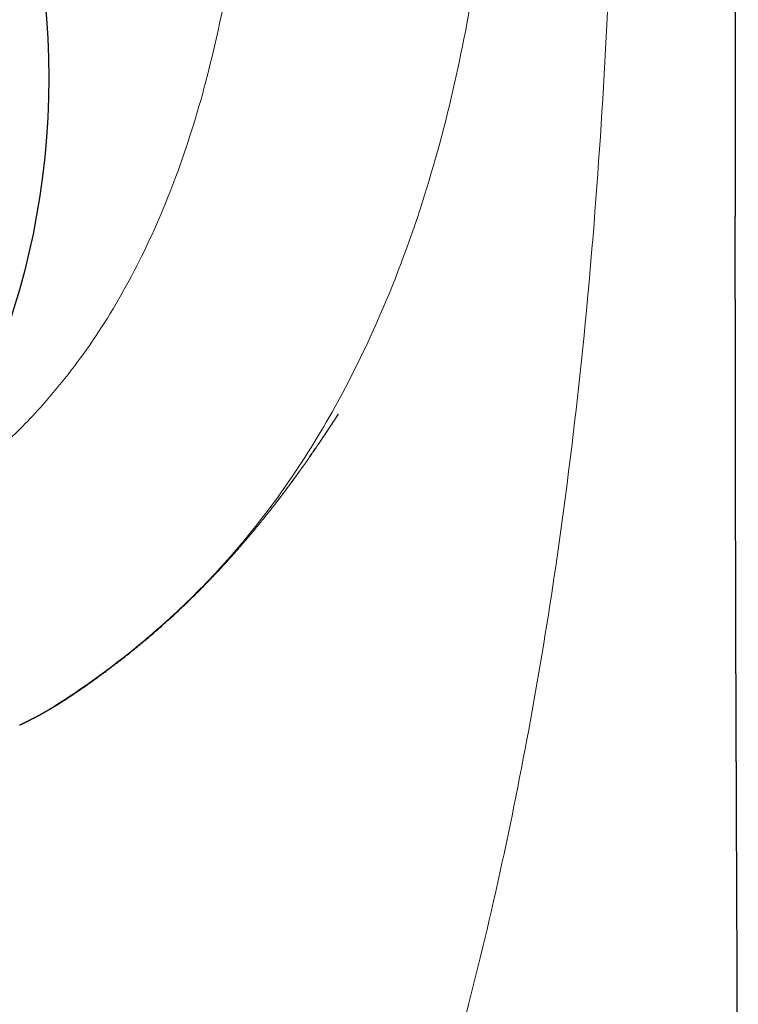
# Model space of a CAD drawing. Header units: millimetres. Extents: x 8 to 539, y 12 to 464.
# Tile 48 of 59: x 295 to 307, y 391 to 407. Entities that reach past the tile are written whole.
import ezdxf

# ---------------------------------------------------------------- set-up
doc = ezdxf.new("R2010")
doc.units = ezdxf.units.MM

msp = doc.modelspace()

# ---------------------------------------------------------------- linework, layer by layer
at = {"color": 7, "linetype": 'Continuous', "lineweight": 30}
msp.add_circle((283.019, 406.058), 12.75, dxfattribs=at)
for points, knots in [([(307.117, 383.805), (307.117, 383.81), (307.117, 383.822), (307.117, 383.841), (307.117, 383.861), (307.117, 383.881), (307.117, 383.901), (307.117, 383.923), (307.117, 383.947), (307.117, 383.971), (307.117, 383.994), (307.117, 384.019), (307.117, 384.05), (307.117, 384.087), (307.117, 384.129), (307.117, 384.17), (307.117, 384.211), (307.117, 384.248), (307.117, 384.285), (307.117, 384.319), (307.117, 384.352), (307.117, 384.386), (307.117, 384.42), (307.117, 384.451), (307.117, 384.476), (307.117, 384.498), (307.117, 384.522), (307.117, 384.546), (307.117, 384.568), (307.117, 384.589), (307.117, 384.612), (307.117, 384.637), (307.117, 384.659), (307.117, 384.68), (307.117, 384.702), (307.117, 384.727), (307.117, 384.75), (307.117, 384.77), (307.117, 384.791), (307.117, 384.815), (307.116, 384.839), (307.116, 384.861), (307.116, 384.882), (307.116, 384.905), (307.116, 384.929), (307.116, 384.952), (307.116, 384.978), (307.116, 385.009), (307.116, 385.044), (307.116, 385.08), (307.116, 385.115), (307.116, 385.15), (307.116, 385.186), (307.116, 385.221), (307.116, 385.253), (307.116, 385.28), (307.116, 385.306), (307.116, 385.332), (307.116, 385.356), (307.116, 385.381), (307.116, 385.407), (307.116, 385.433), (307.116, 385.456), (307.116, 385.478), (307.116, 385.502), (307.116, 385.526), (307.116, 385.547), (307.116, 385.568), (307.116, 385.591), (307.116, 385.625), (307.116, 385.673), (307.116, 385.731), (307.115, 385.793), (307.115, 385.854), (307.115, 385.903), (307.115, 385.941), (307.115, 385.965), (307.115, 385.989), (307.115, 386.013), (307.115, 386.039), (307.115, 386.063), (307.115, 386.086), (307.115, 386.11), (307.115, 386.138), (307.115, 386.172), (307.115, 386.211), (307.115, 386.249), (307.115, 386.284), (307.115, 386.317), (307.115, 386.349), (307.114, 386.38), (307.114, 386.411), (307.114, 386.456), (307.114, 386.514), (307.114, 386.587), (307.114, 386.663), (307.114, 386.742), (307.114, 386.809), (307.114, 386.866), (307.113, 386.913), (307.113, 386.958), (307.113, 387.001), (307.113, 387.046), (307.113, 387.089), (307.113, 387.133), (307.113, 387.176), (307.113, 387.223), (307.113, 387.266), (307.113, 387.313), (307.112, 387.362), (307.112, 387.409), (307.112, 387.451), (307.112, 387.484), (307.112, 387.516), (307.112, 387.548), (307.112, 387.581), (307.112, 387.612), (307.112, 387.644), (307.112, 387.678), (307.112, 387.712), (307.111, 387.746), (307.111, 387.781), (307.111, 387.817), (307.111, 387.854), (307.111, 387.889), (307.111, 387.924), (307.111, 387.959), (307.111, 387.995), (307.111, 388.033), (307.111, 388.07), (307.111, 388.109), (307.11, 388.158), (307.11, 388.21), (307.11, 388.268), (307.11, 388.32), (307.11, 388.369), (307.11, 388.413), (307.11, 388.453), (307.109, 388.494), (307.109, 388.534), (307.109, 388.572), (307.109, 388.608), (307.109, 388.643), (307.109, 388.678), (307.109, 388.713), (307.109, 388.751), (307.109, 388.79), (307.108, 388.828), (307.108, 388.86), (307.108, 388.889), (307.108, 388.918), (307.108, 388.947), (307.108, 388.976), (307.108, 389.002), (307.108, 389.027), (307.108, 389.051), (307.108, 389.077), (307.108, 389.104), (307.107, 389.129), (307.107, 389.154), (307.107, 389.18), (307.107, 389.205), (307.107, 389.228), (307.107, 389.251), (307.107, 389.277), (307.107, 389.304), (307.107, 389.332), (307.107, 389.36), (307.107, 389.39), (307.106, 389.419), (307.106, 389.444), (307.106, 389.465), (307.106, 389.488), (307.106, 389.514), (307.106, 389.542), (307.106, 389.571), (307.106, 389.6), (307.106, 389.631), (307.106, 389.665), (307.106, 389.697), (307.105, 389.726), (307.105, 389.754), (307.105, 389.781), (307.105, 389.805), (307.105, 389.828), (307.105, 389.855), (307.105, 389.885), (307.105, 389.915), (307.105, 389.941), (307.105, 389.967), (307.105, 389.992), (307.104, 390.017), (307.104, 390.041), (307.104, 390.069), (307.104, 390.1), (307.104, 390.132), (307.104, 390.164), (307.104, 390.195), (307.104, 390.226), (307.104, 390.262), (307.103, 390.303), (307.103, 390.356), (307.103, 390.412), (307.103, 390.468), (307.103, 390.524), (307.102, 390.578), (307.102, 390.632), (307.102, 390.682), (307.102, 390.731), (307.102, 390.78), (307.101, 390.827), (307.101, 390.876), (307.101, 390.927), (307.101, 390.976), (307.101, 391.021), (307.101, 391.057), (307.1, 391.09), (307.1, 391.125), (307.1, 391.171), (307.1, 391.227), (307.1, 391.292), (307.099, 391.359), (307.099, 391.419), (307.099, 391.471), (307.099, 391.516), (307.099, 391.561), (307.098, 391.606), (307.098, 391.651), (307.098, 391.693), (307.098, 391.731), (307.098, 391.764), (307.098, 391.792), (307.098, 391.82), (307.097, 391.853), (307.097, 391.893), (307.097, 391.94), (307.097, 391.993), (307.097, 392.048), (307.096, 392.103), (307.096, 392.154), (307.096, 392.201), (307.096, 392.246), (307.096, 392.293), (307.095, 392.338), (307.095, 392.381), (307.095, 392.418), (307.095, 392.452), (307.095, 392.48), (307.095, 392.505), (307.095, 392.53), (307.095, 392.56), (307.094, 392.597), (307.094, 392.639), (307.094, 392.688), (307.094, 392.742), (307.094, 392.8), (307.093, 392.854), (307.093, 392.904), (307.093, 392.95), (307.093, 392.992), (307.093, 393.033), (307.092, 393.072), (307.092, 393.11), (307.092, 393.144), (307.092, 393.174), (307.092, 393.2), (307.092, 393.226), (307.092, 393.256), (307.092, 393.292), (307.091, 393.333), (307.091, 393.377), (307.091, 393.422), (307.091, 393.467), (307.091, 393.511), (307.09, 393.557), (307.09, 393.604), (307.09, 393.653), (307.09, 393.707), (307.09, 393.766), (307.089, 393.821), (307.089, 393.869), (307.089, 393.908), (307.089, 393.942), (307.089, 393.971), (307.089, 393.997), (307.089, 394.026), (307.088, 394.059), (307.088, 394.099), (307.088, 394.144), (307.088, 394.189), (307.088, 394.229), (307.088, 394.262), (307.088, 394.293), (307.087, 394.329), (307.087, 394.367), (307.087, 394.406), (307.087, 394.452), (307.087, 394.505), (307.087, 394.561), (307.086, 394.604), (307.086, 394.636), (307.086, 394.656), (307.086, 394.676), (307.086, 394.697), (307.086, 394.719), (307.086, 394.744), (307.086, 394.773), (307.086, 394.803), (307.085, 394.832), (307.085, 394.857), (307.085, 394.882), (307.085, 394.907), (307.085, 394.931), (307.085, 394.954), (307.085, 394.981), (307.085, 395.015), (307.085, 395.055), (307.085, 395.098), (307.084, 395.143), (307.084, 395.189), (307.084, 395.236), (307.084, 395.281), (307.084, 395.324), (307.083, 395.377), (307.083, 395.443), (307.083, 395.523), (307.083, 395.586), (307.083, 395.63), (307.083, 395.653), (307.082, 395.676), (307.082, 395.696), (307.082, 395.715), (307.082, 395.732), (307.082, 395.752), (307.082, 395.779), (307.082, 395.814), (307.082, 395.851), (307.082, 395.886), (307.082, 395.916), (307.082, 395.942), (307.081, 395.965), (307.081, 395.989), (307.081, 396.015), (307.081, 396.047), (307.081, 396.105), (307.081, 396.183), (307.08, 396.276), (307.08, 396.363), (307.08, 396.447), (307.08, 396.536), (307.079, 396.614), (307.079, 396.679), (307.079, 396.727), (307.079, 396.773), (307.079, 396.818), (307.079, 396.863), (307.078, 396.907), (307.078, 396.949), (307.078, 396.989), (307.078, 397.025), (307.078, 397.054), (307.078, 397.076), (307.078, 397.096), (307.078, 397.118), (307.078, 397.143), (307.078, 397.173), (307.078, 397.207), (307.078, 397.243), (307.077, 397.276), (307.077, 397.304), (307.077, 397.325), (307.077, 397.346), (307.077, 397.368), (307.077, 397.393), (307.077, 397.42), (307.077, 397.462), (307.077, 397.517), (307.077, 397.584), (307.076, 397.647), (307.076, 397.707), (307.076, 397.771), (307.076, 397.843), (307.076, 397.924), (307.076, 397.987), (307.075, 398.031), (307.075, 398.055), (307.075, 398.076), (307.075, 398.096), (307.075, 398.12), (307.075, 398.148), (307.075, 398.185), (307.075, 398.226), (307.075, 398.271), (307.075, 398.313), (307.075, 398.35), (307.075, 398.38), (307.075, 398.403), (307.075, 398.423), (307.075, 398.444), (307.074, 398.469), (307.074, 398.496), (307.074, 398.526), (307.074, 398.557), (307.074, 398.588), (307.074, 398.616), (307.074, 398.638), (307.074, 398.657), (307.074, 398.68), (307.074, 398.713), (307.074, 398.758), (307.074, 398.808), (307.074, 398.862), (307.074, 398.912), (307.073, 398.957), (307.073, 398.999), (307.073, 399.043), (307.073, 399.101), (307.073, 399.172), (307.073, 399.252), (307.073, 399.327), (307.073, 399.4), (307.073, 399.476), (307.072, 399.539), (307.072, 399.588), (307.072, 399.62), (307.072, 399.651), (307.072, 399.681), (307.072, 399.708), (307.072, 399.732), (307.072, 399.755), (307.072, 399.781), (307.072, 399.811), (307.072, 399.844), (307.072, 399.877), (307.072, 399.907), (307.072, 399.935), (307.072, 399.964), (307.072, 399.993), (307.072, 400.022), (307.072, 400.047), (307.072, 400.071), (307.072, 400.101), (307.071, 400.137), (307.071, 400.176), (307.071, 400.216), (307.071, 400.256), (307.071, 400.296), (307.071, 400.33), (307.071, 400.357), (307.071, 400.378), (307.071, 400.396), (307.071, 400.417), (307.071, 400.44), (307.071, 400.467), (307.071, 400.496), (307.071, 400.527), (307.071, 400.558), (307.071, 400.588), (307.071, 400.613), (307.071, 400.634), (307.071, 400.655), (307.071, 400.679), (307.071, 400.707), (307.071, 400.738), (307.071, 400.772), (307.071, 400.806), (307.071, 400.839), (307.071, 400.87), (307.071, 400.899), (307.071, 400.922), (307.07, 400.941), (307.07, 400.956), (307.07, 400.977), (307.07, 401.006), (307.07, 401.045), (307.07, 401.09), (307.07, 401.142), (307.07, 401.192), (307.07, 401.237), (307.07, 401.28), (307.07, 401.326), (307.07, 401.378), (307.07, 401.433), (307.07, 401.486), (307.07, 401.534), (307.07, 401.574), (307.07, 401.61), (307.07, 401.648), (307.07, 401.689), (307.07, 401.73), (307.07, 401.77), (307.07, 401.851), (307.07, 401.976), (307.07, 402.144), (307.07, 402.314), (307.069, 402.482), (307.069, 402.651), (307.069, 402.819), (307.069, 402.948), (307.069, 403.037), (307.069, 403.085), (307.069, 403.128), (307.069, 403.17), (307.069, 403.212), (307.069, 403.262), (307.069, 403.32), (307.069, 403.387), (307.069, 403.458), (307.069, 403.524), (307.069, 403.58), (307.069, 403.624), (307.069, 403.663), (307.069, 403.695), (307.069, 403.72), (307.069, 403.74), (307.069, 403.756), (307.069, 403.773), (307.07, 403.795), (307.07, 403.823), (307.07, 403.855), (307.07, 403.887), (307.07, 403.942), (307.07, 404.02), (307.07, 404.12), (307.07, 404.222), (307.07, 404.3), (307.07, 404.353), (307.07, 404.377), (307.07, 404.398), (307.07, 404.416), (307.07, 404.434), (307.07, 404.456), (307.07, 404.484), (307.07, 404.52), (307.07, 404.561), (307.07, 404.608), (307.07, 404.659), (307.07, 404.713), (307.07, 404.766), (307.07, 404.817), (307.07, 404.866), (307.07, 404.913), (307.07, 404.953), (307.07, 404.988), (307.07, 405.016), (307.07, 405.039), (307.07, 405.062), (307.07, 405.086), (307.07, 405.123), (307.07, 405.169), (307.071, 405.223), (307.071, 405.279), (307.071, 405.338), (307.071, 405.391), (307.071, 405.438), (307.071, 405.478), (307.071, 405.519), (307.071, 405.562), (307.071, 405.606), (307.071, 405.65), (307.071, 405.69), (307.071, 405.724), (307.071, 405.752), (307.071, 405.773), (307.071, 405.789), (307.071, 405.804), (307.071, 405.825), (307.071, 405.851), (307.071, 405.884), (307.071, 405.919), (307.071, 405.956), (307.072, 405.992), (307.072, 406.027), (307.072, 406.076), (307.072, 406.139), (307.072, 406.215), (307.072, 406.291), (307.072, 406.353), (307.072, 406.399), (307.072, 406.426), (307.072, 406.449), (307.072, 406.466), (307.072, 406.481), (307.072, 406.496), (307.072, 406.515), (307.072, 406.54), (307.073, 406.57), (307.073, 406.606), (307.073, 406.645), (307.073, 406.687), (307.073, 406.729), (307.073, 406.77), (307.073, 406.809), (307.073, 406.861), (307.073, 406.923), (307.073, 406.995), (307.073, 407.058), (307.074, 407.113), (307.074, 407.158), (307.074, 407.197), (307.074, 407.231), (307.074, 407.263), (307.074, 407.296), (307.074, 407.334), (307.074, 407.377), (307.074, 407.427), (307.074, 407.483), (307.075, 407.543), (307.075, 407.606), (307.075, 407.672), (307.075, 407.731), (307.075, 407.784), (307.075, 407.829), (307.075, 407.872), (307.075, 407.91), (307.076, 407.94), (307.076, 407.966), (307.076, 407.991), (307.076, 408.019), (307.076, 408.053), (307.076, 408.096), (307.076, 408.147), (307.076, 408.205), (307.076, 408.264), (307.077, 408.324), (307.077, 408.384), (307.077, 408.448), (307.077, 408.517), (307.077, 408.588), (307.078, 408.656), (307.078, 408.717), (307.078, 408.766), (307.078, 408.804), (307.078, 408.831), (307.078, 408.854), (307.078, 408.871), (307.078, 408.887), (307.078, 408.907), (307.078, 408.935), (307.079, 408.971), (307.079, 409.014), (307.079, 409.064), (307.079, 409.122), (307.079, 409.212), (307.08, 409.33), (307.08, 409.468), (307.081, 409.596), (307.081, 409.715), (307.082, 409.829), (307.082, 410.008), (307.083, 410.163), (307.083, 410.295), (307.084, 410.337), (307.084, 410.378), (307.084, 410.42), (307.084, 410.46), (307.084, 410.497), (307.084, 410.529), (307.084, 410.555), (307.085, 410.575), (307.085, 410.59), (307.085, 410.603), (307.085, 410.621), (307.085, 410.646), (307.085, 410.679), (307.085, 410.717), (307.085, 410.782), (307.086, 410.877), (307.086, 411.002), (307.087, 411.135), (307.088, 411.275), (307.088, 411.42), (307.089, 411.579), (307.09, 411.752), (307.091, 411.895), (307.091, 411.997), (307.092, 412.057), (307.092, 412.118), (307.092, 412.177), (307.093, 412.234), (307.093, 412.285), (307.093, 412.329), (307.093, 412.367), (307.094, 412.399), (307.094, 412.423), (307.094, 412.441), (307.094, 412.453), (307.094, 412.463), (307.094, 412.474), (307.094, 412.49), (307.094, 412.513), (307.094, 412.54), (307.095, 412.569), (307.095, 412.599), (307.095, 412.628), (307.095, 412.693), (307.096, 412.765), (307.096, 412.842), (307.097, 412.89), (307.097, 412.942), (307.097, 412.999), (307.098, 413.064), (307.098, 413.138), (307.099, 413.221), (307.099, 413.312), (307.1, 413.41), (307.101, 413.515), (307.101, 413.626), (307.102, 413.742), (307.103, 413.863), (307.104, 413.99), (307.105, 414.124), (307.106, 414.27), (307.107, 414.43), (307.108, 414.603), (307.11, 414.784), (307.111, 414.974), (307.113, 415.172), (307.115, 415.378), (307.116, 415.592), (307.118, 415.738), (307.118, 415.812)], [0, 0, 0, 0, 0.000434, 0.001146, 0.00179, 0.002378, 0.002968, 0.003663, 0.004498, 0.005216, 0.005852, 0.00664, 0.007552, 0.008774, 0.010142, 0.011452, 0.012584, 0.014034, 0.014939, 0.016002, 0.0172, 0.018092, 0.019184, 0.020361, 0.020957, 0.021593, 0.022392, 0.023203, 0.023849, 0.024437, 0.025181, 0.026022, 0.026721, 0.027292, 0.027979, 0.028815, 0.029556, 0.030142, 0.030756, 0.031526, 0.032345, 0.033001, 0.033581, 0.034313, 0.035155, 0.035863, 0.036435, 0.037567, 0.038789, 0.039716, 0.040936, 0.042067, 0.043016, 0.044285, 0.04532, 0.046003, 0.046888, 0.047761, 0.048433, 0.049141, 0.050047, 0.050893, 0.051546, 0.052196, 0.053008, 0.053789, 0.054406, 0.055, 0.055743, 0.05655, 0.05819, 0.06021, 0.062053, 0.063989, 0.065891, 0.066683, 0.067462, 0.068188, 0.068923, 0.069747, 0.070549, 0.071168, 0.071917, 0.072776, 0.073804, 0.075105, 0.076456, 0.077357, 0.07842, 0.079502, 0.080321, 0.081346, 0.082439, 0.084553, 0.086725, 0.089266, 0.091706, 0.094089, 0.095554, 0.097056, 0.098449, 0.099783, 0.101152, 0.102644, 0.103758, 0.105327, 0.106618, 0.108147, 0.109424, 0.110976, 0.112787, 0.113834, 0.114877, 0.115905, 0.116832, 0.117874, 0.118955, 0.119775, 0.120865, 0.122064, 0.122966, 0.124123, 0.125291, 0.126345, 0.127566, 0.12861, 0.129601, 0.130884, 0.131988, 0.133139, 0.134373, 0.135592, 0.137727, 0.139251, 0.141018, 0.142596, 0.143861, 0.145092, 0.146357, 0.147708, 0.148873, 0.149924, 0.151023, 0.152201, 0.153152, 0.154295, 0.155749, 0.156867, 0.157808, 0.158719, 0.159616, 0.160536, 0.161403, 0.162319, 0.163056, 0.163721, 0.164577, 0.165478, 0.166224, 0.166969, 0.167813, 0.168637, 0.169286, 0.169972, 0.170832, 0.171706, 0.172517, 0.173376, 0.174354, 0.175323, 0.176095, 0.176666, 0.177344, 0.178204, 0.179135, 0.179991, 0.180864, 0.181837, 0.182972, 0.183985, 0.184823, 0.185727, 0.186633, 0.187336, 0.187957, 0.188815, 0.189849, 0.19079, 0.191572, 0.192347, 0.193175, 0.193971, 0.194608, 0.195462, 0.196547, 0.197526, 0.198463, 0.199527, 0.200504, 0.20137, 0.202833, 0.204405, 0.206305, 0.208053, 0.209691, 0.211566, 0.213111, 0.214684, 0.21624, 0.217763, 0.219237, 0.220678, 0.222297, 0.223993, 0.225341, 0.226455, 0.227388, 0.228441, 0.229756, 0.231672, 0.233706, 0.235821, 0.237904, 0.23937, 0.240714, 0.242086, 0.243536, 0.24493, 0.246309, 0.247509, 0.248528, 0.249368, 0.250112, 0.251167, 0.25243, 0.253893, 0.255549, 0.257371, 0.259111, 0.260707, 0.262134, 0.263503, 0.264917, 0.266477, 0.267765, 0.268943, 0.269979, 0.270868, 0.271604, 0.272284, 0.273255, 0.274419, 0.275739, 0.277173, 0.279014, 0.280845, 0.282558, 0.284082, 0.285497, 0.2869, 0.28803, 0.289289, 0.29053, 0.29161, 0.292535, 0.293335, 0.294058, 0.294946, 0.296093, 0.297434, 0.298822, 0.300236, 0.301658, 0.302953, 0.304446, 0.305887, 0.307391, 0.309083, 0.310941, 0.312877, 0.314244, 0.315449, 0.3165, 0.317409, 0.318176, 0.318986, 0.320051, 0.32132, 0.322731, 0.324262, 0.325528, 0.326433, 0.327371, 0.3285, 0.329728, 0.33096, 0.332199, 0.334052, 0.33584, 0.337457, 0.338135, 0.338771, 0.339391, 0.339998, 0.340703, 0.341465, 0.342383, 0.343381, 0.344279, 0.34507, 0.345754, 0.346625, 0.347368, 0.348015, 0.348841, 0.349899, 0.351182, 0.352552, 0.353947, 0.355367, 0.356912, 0.35829, 0.359619, 0.360932, 0.363261, 0.365782, 0.368403, 0.369163, 0.369917, 0.370631, 0.371272, 0.371841, 0.372343, 0.37293, 0.373679, 0.374915, 0.376131, 0.37721, 0.378152, 0.378961, 0.379643, 0.380324, 0.381142, 0.38215, 0.383337, 0.38649, 0.389498, 0.392055, 0.394643, 0.397408, 0.400338, 0.401939, 0.403486, 0.404875, 0.406211, 0.407767, 0.40905, 0.41035, 0.411662, 0.412821, 0.413754, 0.414335, 0.414908, 0.415596, 0.416401, 0.417329, 0.418383, 0.419563, 0.420707, 0.421513, 0.422116, 0.422725, 0.423428, 0.424225, 0.425078, 0.42594, 0.42813, 0.430262, 0.432233, 0.434047, 0.43587, 0.438239, 0.440817, 0.443379, 0.444206, 0.444945, 0.445591, 0.446161, 0.446868, 0.447775, 0.44884, 0.450298, 0.451685, 0.453004, 0.454207, 0.455201, 0.455833, 0.456371, 0.457017, 0.457804, 0.45871, 0.459604, 0.460564, 0.461589, 0.462508, 0.463211, 0.463716, 0.464239, 0.465392, 0.466798, 0.468448, 0.470126, 0.47182, 0.473106, 0.47436, 0.475751, 0.47722, 0.479865, 0.482373, 0.484716, 0.486888, 0.489234, 0.49182, 0.492824, 0.493818, 0.4948, 0.495759, 0.496609, 0.497334, 0.498027, 0.498786, 0.499755, 0.500842, 0.50186, 0.502804, 0.503673, 0.504468, 0.505515, 0.506417, 0.507178, 0.507843, 0.508749, 0.509951, 0.511174, 0.512423, 0.513697, 0.514989, 0.516127, 0.516903, 0.517523, 0.518039, 0.518662, 0.519413, 0.520274, 0.521162, 0.522123, 0.523158, 0.524127, 0.524882, 0.525497, 0.526115, 0.526861, 0.527738, 0.528732, 0.529803, 0.530948, 0.5319, 0.532897, 0.533841, 0.534581, 0.535115, 0.53555, 0.536041, 0.537059, 0.538263, 0.539686, 0.541335, 0.543069, 0.544379, 0.545574, 0.547101, 0.54874, 0.550449, 0.552211, 0.553729, 0.554928, 0.555959, 0.557161, 0.558468, 0.559753, 0.561016, 0.562242, 0.567323, 0.5728, 0.577915, 0.583325, 0.58849, 0.593818, 0.599044, 0.600628, 0.602165, 0.603501, 0.604704, 0.60603, 0.607498, 0.609399, 0.611472, 0.613716, 0.616129, 0.617585, 0.619004, 0.620219, 0.621227, 0.622027, 0.622621, 0.623032, 0.62353, 0.624228, 0.625127, 0.626154, 0.627179, 0.6282, 0.631322, 0.63442, 0.637607, 0.640885, 0.641763, 0.642529, 0.643184, 0.643728, 0.644215, 0.644837, 0.645763, 0.646898, 0.648231, 0.649592, 0.651322, 0.653007, 0.654647, 0.656244, 0.657796, 0.65928, 0.66059, 0.661625, 0.662504, 0.663225, 0.663827, 0.664585, 0.665556, 0.667209, 0.668908, 0.67065, 0.672471, 0.674451, 0.675634, 0.676868, 0.678154, 0.679491, 0.680879, 0.682306, 0.683584, 0.684653, 0.685515, 0.686168, 0.686613, 0.687018, 0.687652, 0.68852, 0.68952, 0.690682, 0.691836, 0.692962, 0.694058, 0.695125, 0.697597, 0.699928, 0.702292, 0.704719, 0.705689, 0.706589, 0.707308, 0.707843, 0.708206, 0.70864, 0.709245, 0.71002, 0.710965, 0.712081, 0.713366, 0.714705, 0.716009, 0.717278, 0.718512, 0.71971, 0.722109, 0.724354, 0.726445, 0.728056, 0.72947, 0.730687, 0.731706, 0.732661, 0.733683, 0.734843, 0.736171, 0.737742, 0.739498, 0.741405, 0.743384, 0.745432, 0.747549, 0.748954, 0.750388, 0.75179, 0.752977, 0.753937, 0.754668, 0.755379, 0.756257, 0.757318, 0.758561, 0.760279, 0.762121, 0.763973, 0.765836, 0.767709, 0.769592, 0.771866, 0.774151, 0.776294, 0.77821, 0.779899, 0.780882, 0.781765, 0.782473, 0.782974, 0.783396, 0.783952, 0.784859, 0.785989, 0.787342, 0.788917, 0.790715, 0.792706, 0.797354, 0.801825, 0.805668, 0.80937, 0.812931, 0.816362, 0.826163, 0.82746, 0.82876, 0.830063, 0.831369, 0.832672, 0.833846, 0.834836, 0.835643, 0.836266, 0.836705, 0.837048, 0.837546, 0.838352, 0.839393, 0.84063, 0.841914, 0.845563, 0.849469, 0.853629, 0.858039, 0.862593, 0.867247, 0.872953, 0.878802, 0.880671, 0.882553, 0.88445, 0.886358, 0.888146, 0.889736, 0.891128, 0.892323, 0.893319, 0.894117, 0.894606, 0.894973, 0.895221, 0.895533, 0.896023, 0.896738, 0.897638, 0.898572, 0.899501, 0.900425, 0.901344, 0.905601, 0.907093, 0.908569, 0.910144, 0.911932, 0.913932, 0.916286, 0.918877, 0.921707, 0.924774, 0.928079, 0.931622, 0.935179, 0.938947, 0.942925, 0.947112, 0.95151, 0.956664, 0.962079, 0.967754, 0.973687, 0.979879, 0.986329, 0.993036, 1, 1, 1, 1]), ([(295.293, 395.406), (295.294, 395.407), (295.299, 395.409), (295.306, 395.412), (295.316, 395.417), (295.325, 395.422), (295.335, 395.426), (295.345, 395.431), (295.353, 395.435), (295.359, 395.438), (295.363, 395.44), (295.369, 395.443), (295.375, 395.446), (295.383, 395.45), (295.392, 395.454), (295.4, 395.458), (295.408, 395.462), (295.416, 395.466), (295.424, 395.47), (295.431, 395.473), (295.439, 395.477), (295.448, 395.482), (295.458, 395.487), (295.469, 395.493), (295.481, 395.499), (295.492, 395.505), (295.504, 395.511), (295.513, 395.516), (295.521, 395.519), (295.527, 395.523), (295.534, 395.526), (295.542, 395.531), (295.551, 395.535), (295.56, 395.54), (295.569, 395.545), (295.577, 395.549), (295.583, 395.552), (295.588, 395.555), (295.592, 395.557), (295.597, 395.56), (295.604, 395.564), (295.611, 395.568), (295.621, 395.573), (295.632, 395.579), (295.644, 395.586), (295.657, 395.593), (295.67, 395.6), (295.682, 395.607), (295.694, 395.614), (295.705, 395.62), (295.714, 395.625), (295.723, 395.63), (295.733, 395.636), (295.744, 395.642), (295.756, 395.649), (295.769, 395.656), (295.782, 395.664), (295.797, 395.673), (295.811, 395.681), (295.825, 395.689), (295.84, 395.698), (295.856, 395.708), (295.87, 395.716), (295.884, 395.724), (295.897, 395.732), (295.911, 395.741), (295.925, 395.75), (295.939, 395.758), (295.951, 395.766), (295.964, 395.774), (295.978, 395.783), (295.993, 395.792), (296.009, 395.802), (296.024, 395.812), (296.039, 395.821), (296.053, 395.83), (296.066, 395.839), (296.08, 395.848), (296.096, 395.858), (296.114, 395.87), (296.131, 395.881), (296.148, 395.892), (296.163, 395.902), (296.178, 395.913), (296.198, 395.926), (296.221, 395.942), (296.245, 395.958), (296.27, 395.975), (296.295, 395.992), (296.321, 396.01), (296.347, 396.029), (296.373, 396.047), (296.396, 396.063), (296.418, 396.079), (296.437, 396.092), (296.455, 396.105), (296.473, 396.118), (296.489, 396.129), (296.503, 396.139), (296.516, 396.149), (296.532, 396.161), (296.553, 396.176), (296.576, 396.193), (296.597, 396.208), (296.614, 396.22), (296.627, 396.23), (296.638, 396.238), (296.651, 396.248), (296.669, 396.261), (296.693, 396.278), (296.722, 396.3), (296.755, 396.325), (296.791, 396.353), (296.831, 396.383), (296.876, 396.417), (296.924, 396.454), (296.991, 396.507), (297.077, 396.574), (297.176, 396.654), (297.272, 396.733), (297.365, 396.81), (297.458, 396.889), (297.551, 396.97), (297.635, 397.043), (297.71, 397.11), (297.776, 397.17), (297.842, 397.231), (297.907, 397.292), (297.97, 397.351), (298.029, 397.407), (298.085, 397.461), (298.139, 397.513), (298.188, 397.562), (298.226, 397.6), (298.254, 397.628), (298.274, 397.648), (298.292, 397.666), (298.309, 397.683), (298.325, 397.7), (298.343, 397.718), (298.361, 397.736), (298.379, 397.755), (298.396, 397.772), (298.412, 397.788), (298.426, 397.804), (298.442, 397.82), (298.46, 397.838), (298.479, 397.858), (298.497, 397.878), (298.52, 397.902), (298.544, 397.928), (298.572, 397.957), (298.598, 397.985), (298.624, 398.013), (298.648, 398.039), (298.674, 398.067), (298.702, 398.098), (298.731, 398.13), (298.756, 398.158), (298.777, 398.182), (298.797, 398.204), (298.817, 398.226), (298.838, 398.249), (298.86, 398.275), (298.885, 398.303), (298.907, 398.328), (298.927, 398.351), (298.941, 398.368), (298.954, 398.382), (298.964, 398.394), (298.973, 398.405), (298.983, 398.415), (298.993, 398.427), (299.004, 398.44), (299.016, 398.454), (299.027, 398.468), (299.037, 398.48), (299.046, 398.49), (299.053, 398.498), (299.059, 398.505), (299.067, 398.514), (299.076, 398.525), (299.087, 398.538), (299.099, 398.553), (299.111, 398.567), (299.122, 398.581), (299.133, 398.593), (299.142, 398.604), (299.153, 398.617), (299.166, 398.633), (299.181, 398.652), (299.198, 398.672), (299.214, 398.692), (299.23, 398.711), (299.245, 398.729), (299.258, 398.745), (299.271, 398.761), (299.285, 398.778), (299.3, 398.797), (299.316, 398.817), (299.329, 398.833), (299.339, 398.846), (299.349, 398.858), (299.36, 398.872), (299.374, 398.889), (299.389, 398.908), (299.404, 398.928), (299.417, 398.944), (299.429, 398.96), (299.442, 398.976), (299.455, 398.993), (299.469, 399.01), (299.482, 399.027), (299.493, 399.042), (299.503, 399.054), (299.509, 399.063), (299.515, 399.07), (299.521, 399.077), (299.528, 399.086), (299.536, 399.097), (299.544, 399.108), (299.553, 399.12), (299.562, 399.131), (299.569, 399.14), (299.575, 399.148), (299.582, 399.157), (299.59, 399.167), (299.599, 399.18), (299.609, 399.192), (299.618, 399.205), (299.628, 399.218), (299.638, 399.231), (299.649, 399.245), (299.658, 399.258), (299.667, 399.269), (299.674, 399.279), (299.68, 399.288), (299.687, 399.296), (299.694, 399.306), (299.701, 399.316), (299.71, 399.327), (299.719, 399.34), (299.729, 399.353), (299.738, 399.366), (299.747, 399.377), (299.754, 399.387), (299.761, 399.397), (299.767, 399.404), (299.772, 399.411), (299.776, 399.417), (299.78, 399.423), (299.785, 399.429), (299.789, 399.435), (299.794, 399.441), (299.798, 399.447), (299.803, 399.454), (299.808, 399.461), (299.815, 399.47), (299.822, 399.48), (299.83, 399.491), (299.84, 399.504), (299.849, 399.517), (299.859, 399.531), (299.868, 399.544), (299.877, 399.556), (299.885, 399.567), (299.892, 399.577), (299.898, 399.585), (299.903, 399.592), (299.91, 399.601), (299.918, 399.614), (299.928, 399.627), (299.937, 399.639), (299.945, 399.651), (299.953, 399.662), (299.962, 399.675), (299.972, 399.688), (299.982, 399.703), (299.993, 399.718), (300.005, 399.736), (300.02, 399.756), (300.035, 399.778), (300.05, 399.799), (300.076, 399.837), (300.113, 399.89), (300.148, 399.941), (300.171, 399.974), (300.183, 399.992), (300.194, 400.008), (300.204, 400.024), (300.213, 400.036), (300.22, 400.047), (300.226, 400.055), (300.232, 400.065), (300.239, 400.074), (300.246, 400.085), (300.253, 400.096), (300.261, 400.108), (300.269, 400.12), (300.277, 400.132), (300.285, 400.144), (300.293, 400.155), (300.3, 400.166), (300.306, 400.175), (300.313, 400.184), (300.319, 400.194), (300.325, 400.203), (300.331, 400.212), (300.337, 400.22), (300.341, 400.227), (300.346, 400.234), (300.351, 400.242), (300.356, 400.25), (300.361, 400.258), (300.366, 400.265), (300.371, 400.272), (300.376, 400.28), (300.38, 400.286), (300.385, 400.292), (300.388, 400.298), (300.391, 400.303), (300.394, 400.307), (300.397, 400.311), (300.4, 400.316), (300.404, 400.322), (300.409, 400.329), (300.414, 400.337), (300.42, 400.346), (300.426, 400.354), (300.431, 400.363), (300.438, 400.373), (300.445, 400.385), (300.453, 400.397), (300.461, 400.409), (300.469, 400.42), (300.477, 400.432), (300.484, 400.444), (300.492, 400.456), (300.499, 400.467), (300.506, 400.477), (300.511, 400.484), (300.514, 400.49), (300.517, 400.494), (300.519, 400.497), (300.521, 400.5), (300.523, 400.503), (300.524, 400.505), (300.526, 400.507), (300.527, 400.509), (300.528, 400.511), (300.53, 400.513), (300.531, 400.516), (300.533, 400.518), (300.534, 400.52), (300.535, 400.521), (300.536, 400.523), (300.536, 400.524), (300.537, 400.524), (300.537, 400.524), (300.537, 400.524)], [0, 0, 0, 0, 0.0003248, 0.0026612, 0.0050566, 0.0074204, 0.0097043, 0.0124013, 0.0147267, 0.0155632, 0.0165995, 0.0178929, 0.0194436, 0.0212867, 0.0233963, 0.0255232, 0.0274384, 0.029142, 0.0310528, 0.0326092, 0.0340354, 0.0365052, 0.0388764, 0.0412363, 0.0437204, 0.0463782, 0.0489275, 0.0513376, 0.0525445, 0.053842, 0.0553732, 0.0571383, 0.0591371, 0.0613225, 0.0632771, 0.064903, 0.0662002, 0.0671687, 0.0680044, 0.0690216, 0.0704588, 0.072154, 0.0741069, 0.0762635, 0.0792544, 0.0819675, 0.0845458, 0.0871547, 0.0897516, 0.0921352, 0.0938406, 0.0956095, 0.0976512, 0.0999657, 0.1023869, 0.1047131, 0.1076792, 0.1104907, 0.1131559, 0.1158471, 0.1188161, 0.1219347, 0.1247028, 0.1271128, 0.1294008, 0.1319414, 0.1345779, 0.1370264, 0.1393091, 0.1412894, 0.1435431, 0.1460704, 0.1486348, 0.1509416, 0.1534615, 0.1555777, 0.1573916, 0.1593291, 0.161543, 0.1639458, 0.1664469, 0.1682308, 0.1699696, 0.1716764, 0.1734815, 0.1754372, 0.1775583, 0.1791303, 0.1806277, 0.1821097, 0.1836359, 0.1851217, 0.1865421, 0.1879823, 0.190092, 0.1921396, 0.1940207, 0.1957356, 0.1972846, 0.1987352, 0.200178, 0.2028045, 0.2053205, 0.2075754, 0.2091772, 0.2105219, 0.2116016, 0.2126046, 0.2138728, 0.2154365, 0.2173089, 0.2194974, 0.2217304, 0.2242226, 0.2269751, 0.2299887, 0.2331869, 0.2394514, 0.2456888, 0.2513547, 0.2570339, 0.2627433, 0.2684997, 0.2743194, 0.2785242, 0.282775, 0.2870773, 0.2914364, 0.2957194, 0.2997046, 0.3033917, 0.3073211, 0.3108564, 0.3140072, 0.3157185, 0.3172998, 0.3187558, 0.3201131, 0.3216453, 0.3233123, 0.3252109, 0.3271806, 0.3289701, 0.3305764, 0.3320438, 0.3336538, 0.3355671, 0.3377516, 0.339868, 0.3418255, 0.3452582, 0.3483895, 0.3516187, 0.3548057, 0.3577321, 0.3607525, 0.3644878, 0.3686524, 0.3718117, 0.3747199, 0.3773312, 0.3799822, 0.3829285, 0.3861793, 0.3897807, 0.3937398, 0.3962452, 0.3984509, 0.4003567, 0.4019628, 0.4032812, 0.404685, 0.4063506, 0.4081076, 0.4100839, 0.4120035, 0.4136422, 0.4149999, 0.4160766, 0.4170373, 0.4182843, 0.4198356, 0.4216913, 0.4238004, 0.4257824, 0.4278553, 0.4296439, 0.4312163, 0.4329343, 0.4354557, 0.4383103, 0.4413908, 0.4444496, 0.4474681, 0.4502261, 0.452715, 0.4550432, 0.4574942, 0.460915, 0.464132, 0.4670775, 0.468804, 0.4708014, 0.4730779, 0.4756333, 0.4792611, 0.4824641, 0.4850841, 0.4875914, 0.4904117, 0.4934591, 0.4964458, 0.499413, 0.5021006, 0.5044488, 0.5056736, 0.5068048, 0.5081535, 0.5098143, 0.5116609, 0.5137837, 0.5160321, 0.5180385, 0.5197863, 0.5212754, 0.5225058, 0.52465, 0.5270272, 0.5296374, 0.5318227, 0.5342631, 0.5369642, 0.5397706, 0.5422733, 0.5444505, 0.5463023, 0.5478913, 0.5496027, 0.5515023, 0.5535902, 0.5558709, 0.5584357, 0.5613211, 0.5638113, 0.5662281, 0.568381, 0.5702699, 0.571895, 0.573256, 0.5744191, 0.5757082, 0.5770052, 0.57831, 0.5796226, 0.5809431, 0.5822875, 0.5838589, 0.5857188, 0.5879767, 0.5905513, 0.5934007, 0.5963573, 0.5994036, 0.6025117, 0.6053681, 0.6078854, 0.6100635, 0.6119023, 0.6134884, 0.6150451, 0.6186427, 0.6221461, 0.6247543, 0.6274971, 0.6303746, 0.6334433, 0.6368502, 0.6406029, 0.6445276, 0.6484612, 0.6546079, 0.6604673, 0.6660201, 0.6714927, 0.691004, 0.710464, 0.715973, 0.7212495, 0.7262601, 0.7310772, 0.7357288, 0.7382712, 0.7409632, 0.743913, 0.7471204, 0.7505856, 0.7543034, 0.7581861, 0.7622028, 0.7663537, 0.7706093, 0.7746258, 0.7783049, 0.7816463, 0.7846502, 0.788323, 0.7918093, 0.795144, 0.7983292, 0.8007401, 0.8034625, 0.8064965, 0.8098422, 0.8126898, 0.8157299, 0.8188703, 0.8218068, 0.824568, 0.8270917, 0.8293778, 0.8314263, 0.8332371, 0.8348184, 0.8364024, 0.8395032, 0.8429529, 0.8467518, 0.8508999, 0.8553135, 0.8598423, 0.8644832, 0.8709116, 0.8775439, 0.8843803, 0.8914208, 0.8986189, 0.9056663, 0.9137065, 0.921459, 0.9289239, 0.9361012, 0.9395784, 0.9428992, 0.9460297, 0.9489699, 0.9517198, 0.9542794, 0.9566592, 0.9592164, 0.9622735, 0.9657176, 0.9695485, 0.9735856, 0.9776726, 0.9818098, 0.9871424, 0.9922933, 0.9971202, 1, 1, 1, 1])]:
    msp.add_open_spline(points, degree=3, knots=knots, dxfattribs=at)
at = {"color": 252, "linetype": 'Continuous', "lineweight": 0}
for points, knots in [([(305.148, 415.401), (305.141, 414.298), (305.127, 412.093), (305.045, 408.792), (304.89, 405.5), (304.638, 402.222), (304.295, 399.197), (303.877, 396.427), (303.409, 393.908), (302.849, 391.416), (302.195, 388.954), (301.488, 386.681), (300.747, 384.594), (299.992, 382.686), (299.159, 380.815), (298.241, 378.988), (297.249, 377.202), (296.169, 375.472), (295.111, 373.972), (294.1, 372.691), (293.155, 371.616), (292.143, 370.6), (291.059, 369.654), (289.961, 368.842), (288.863, 368.163), (287.78, 367.611), (286.646, 367.158), (285.466, 366.823), (284.252, 366.604), (283.43, 366.575), (283.019, 366.561)], [0, 0, 0, 0, 0.056004, 0.112007, 0.168012, 0.224012, 0.280011, 0.324013, 0.368015, 0.412019, 0.456021, 0.500021, 0.535737, 0.571454, 0.607169, 0.642888, 0.678602, 0.714315, 0.75003, 0.775036, 0.800034, 0.825035, 0.850037, 0.875035, 0.895883, 0.916712, 0.937523, 0.958348, 0.979177, 1, 1, 1, 1]), ([(293.642, 399.009), (293.659, 399.017), (293.924, 399.144), (294.281, 399.404), (294.729, 399.752), (295.061, 400.048), (295.389, 400.369), (295.91, 400.933), (296.576, 401.804), (297.297, 403.056), (297.899, 404.459), (298.445, 406.208), (298.87, 408.354), (299.134, 410.935), (299.141, 412.745), (299.145, 413.692)], [0, 0, 0, 0, 0.003305, 0.053767, 0.080037, 0.107108, 0.135058, 0.163959, 0.247508, 0.334884, 0.427413, 0.526212, 0.669231, 0.826733, 1, 1, 1, 1]), ([(303.143, 413.38), (303.144, 412.756), (303.146, 411.497), (303.027, 409.594), (302.796, 407.662), (302.415, 405.706), (301.861, 403.727), (301.174, 401.972), (300.394, 400.439), (299.556, 399.131), (298.629, 397.995), (297.667, 397.055), (296.941, 396.463), (296.399, 396.071), (295.991, 395.794), (295.624, 395.562), (295.355, 395.44), (295.291, 395.411)], [0, 0, 0, 0, 0.0907478, 0.1831432, 0.2771406, 0.373485, 0.4727362, 0.5755465, 0.6470431, 0.7226665, 0.8010428, 0.8597839, 0.9179462, 0.9371284, 0.9570379, 0.9897691, 1, 1, 1, 1])]:
    msp.add_open_spline(points, degree=3, knots=knots, dxfattribs=at)

doc.saveas('drawing.dxf')
